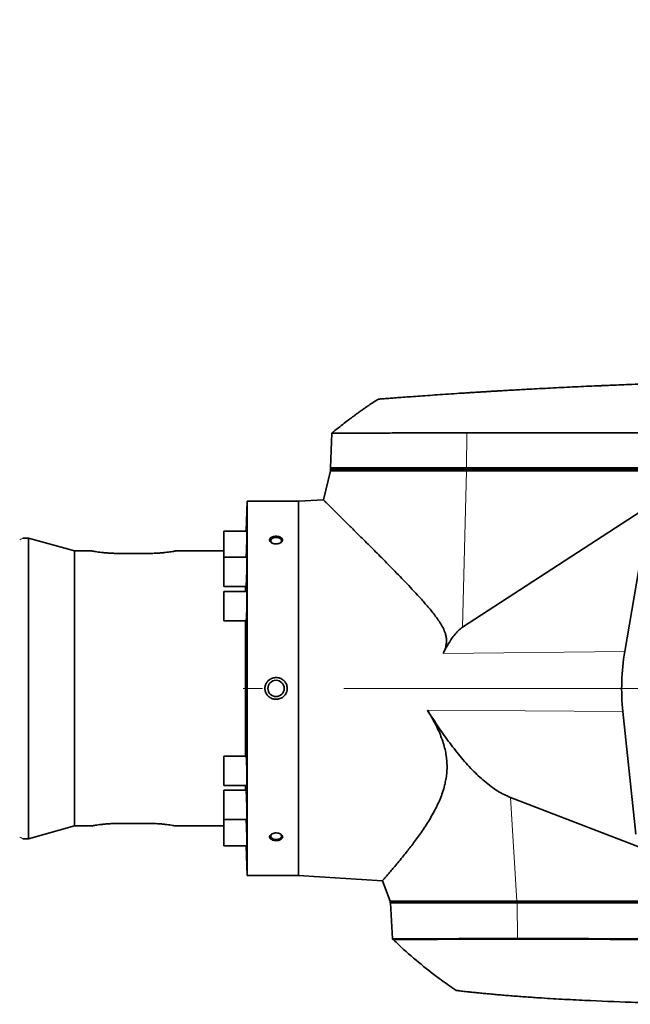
# Model space of a CAD drawing. Header units: millimetres. Extents: x 0 to 12118, y 0 to 8400.
# Tile 73 of 127: x 7615 to 7997, y 1549 to 2165. Entities that reach past the tile are written whole.
import ezdxf

# ---------------------------------------------------------------- set-up
doc = ezdxf.new("R2010")
doc.units = ezdxf.units.MM
doc.header["$LTSCALE"] = 20
doc.linetypes.add('CENTERX2', pattern=[20.32, 12.7, -2.54, 2.54, -2.54])
doc.styles.add('SLDTEXTSTYLE0', font='TXT', dxfattribs={"width": 0.605})
doc.dimstyles.new('SLDDIMSTYLE9', dxfattribs={"dimtxt": 70, "dimasz": 70, "dimexe": 0, "dimexo": 0.0625, "dimgap": 17.5, "dimtad": 0, "dimtih": 1, "dimtoh": 1, "dimdec": 1, "dimrnd": 1e-09, "dimzin": 12, "dimdsep": 46, "dimtxsty": 'SLDTEXTSTYLE0', "dimsah": 1, "dimcen": 0, "dimadec": 0, "dimazin": 3, "dimtfac": 1, "dimtofl": 0, "dimtmove": 0, "dimatfit": 3, "dimfxl": 1, "dimfrac": 2, "dimtolj": 1, "dimtzin": 12, "dimarcsym": 0})

# ---------------------------------------------------------------- blocks, each defined once
blk = doc.blocks.new('_D_52')
at = {"color": 7, "linetype": 'Continuous', "lineweight": 0}
for p, q in [((7181.99, 2122.19), (7643.47, 2581.32)), ((7643.47, 2581.32), (8689.06, 2581.32)), ((6804.86, 1746.97), (7181.99, 2122.19))]:
    blk.add_line(p, q, dxfattribs=at)
at = {"color": 7, "linetype": 'Continuous', "lineweight": 18}
blk.add_solid([(7181.99, 2122.19), (7238.67, 2164.47), (7224.57, 2178.65)], dxfattribs=at)
at = {"color": 7, "linetype": 'Continuous', "lineweight": 18, "char_height": 70, "attachment_point": 1, "style": 'SLDTEXTSTYLE0'}
for s, insert in [('R532', (7673.47, 2886.42)), ('Smallest circumscribed', (7673.47, 2778.99)), ('radius axis 1 front side.', (7673.47, 2671.56))]:
    blk.add_mtext(s, dxfattribs=dict(at, insert=insert))

msp = doc.modelspace()

# ---------------------------------------------------------------- linework, layer by layer
at = {"color": 7, "linetype": 'Continuous', "lineweight": 35}
for p, q in [((7810.147828, 1906.602387), (7809.392318, 1884.967397)), ((7809.357397, 1883.967397), (7809.357397, 1882.967397)), ((7894.427193, 1883.967397), (7809.357397, 1883.967397)), ((7809.392318, 1884.967397), (7809.453481, 1883.967397)), ((7894.448318, 1884.967397), (7809.392318, 1884.967397)), ((8042.094125, 1883.967397), (7894.427193, 1883.967397)), ((8037.158097, 1884.967397), (7894.448318, 1884.967397)), ((7809.357397, 1882.967397), (7804.921639, 1864.908224)), ((7809.357397, 1882.967397), (7894.427193, 1882.967397)), ((8041.605315, 1882.44658), (7891.918436, 1785.254023)), ((7894.427193, 1882.967397), (8042.094125, 1882.967397)), ((7757.270095, 1863.967397), (7756.618844, 1845.318013)), ((7789.357397, 1863.967397), (7757.270095, 1863.967397)), ((7757.270095, 1629.967397), (7757.270095, 1863.967397)), ((7804.939557, 1864.920442), (7789.357397, 1863.967397)), ((7789.357397, 1863.967397), (7789.357397, 1629.967397)), ((8006.468857, 1846.962683), (7993.367345, 1770.007132)), ((7620.510329, 1840.967397), (7617.455527, 1840.967397)), ((7649.357397, 1832.967397), (7620.510329, 1840.967397)), ((7620.510329, 1652.967397), (7620.510329, 1840.967397)), ((7757.100729, 1845.318013), (7742.770095, 1845.318013)), ((7742.770095, 1845.318013), (7742.770095, 1828.949395)), ((7615.08191, 1839.975425), (7615.07028, 1839.967397)), ((7660.044238, 1832.967397), (7649.357397, 1832.967397)), ((7649.357397, 1660.967397), (7649.357397, 1832.967397)), ((7696.357397, 1831.411394), (7676.357397, 1831.411394)), ((7742.770095, 1832.967397), (7712.670556, 1832.967397)), ((7757.100729, 1828.949395), (7742.770095, 1828.949395)), ((7742.770095, 1828.949395), (7742.770095, 1810.649395)), ((7742.770095, 1810.649395), (7756.563076, 1810.649395)), ((7756.187551, 1807.617397), (7756.187551, 1810.649395)), ((7756.949319, 1807.617397), (7742.770095, 1807.617397)), ((7742.770095, 1807.617397), (7742.770095, 1789.317397)), ((7742.770095, 1789.317397), (7756.63272, 1789.317397)), ((7756.187551, 1704.617397), (7756.187551, 1789.317397)), ((7992.180052, 1732.542741), (8000.282276, 1655.864123)), ((7756.63451, 1704.617397), (7742.770095, 1704.617397)), ((7742.770095, 1704.617397), (7742.770095, 1686.317397)), ((7742.770095, 1686.317397), (7757.100729, 1686.317397)), ((7756.565692, 1683.285398), (7742.770095, 1683.285398)), ((7742.770095, 1683.285398), (7742.770095, 1664.985398)), ((7756.187551, 1683.285398), (7756.187551, 1686.317397)), ((7921.847726, 1678.870945), (8090.206861, 1613.967397)), ((7696.357397, 1662.523399), (7676.357397, 1662.523399)), ((7742.770095, 1664.985398), (7757.100729, 1664.985398)), ((7742.770095, 1664.985398), (7742.770095, 1648.61678)), ((7620.510329, 1652.967397), (7649.357397, 1660.967397)), ((7649.357397, 1660.967397), (7660.044238, 1660.967397)), ((7712.670556, 1660.967397), (7742.770095, 1660.967397)), ((7615.08191, 1653.959368), (7615.07028, 1653.967397)), ((7617.455527, 1652.967397), (7620.510329, 1652.967397)), ((7742.770095, 1648.61678), (7757.100729, 1648.61678)), ((7756.618844, 1648.61678), (7757.270095, 1629.967397)), ((7757.270095, 1629.967397), (7789.357397, 1629.967397)), ((7789.357397, 1629.967397), (7841.859979, 1626.756201)), ((7841.844714, 1626.765374), (7846.757397, 1613.967397)), ((7846.757397, 1613.967397), (7846.757397, 1612.967397)), ((7925.984288, 1613.967397), (7846.757397, 1613.967397)), ((8090.206861, 1613.967397), (7925.984288, 1613.967397)), ((7925.984288, 1612.967397), (7846.757397, 1612.967397)), ((7846.91462, 1612.967397), (7848.100654, 1590.336527)), ((8141.946783, 1612.967397), (7925.984288, 1612.967397)), ((7848.027872, 1590.407166), (7848.671308, 1589.796413)), ((7926.257067, 1590.632704), (7926.268688, 1590.63249))]:
    msp.add_line(p, q, dxfattribs=at)
at = {"color": 8, "linetype": 'Continuous', "lineweight": 18}
for p, q in [((7894.527895, 1906.806464), (7894.448318, 1884.967397)), ((7894.427193, 1883.967397), (7894.427193, 1882.967397)), ((7894.448318, 1884.967397), (7894.4547, 1883.967397)), ((7891.918436, 1785.254023), (7894.427193, 1882.967397)), ((7993.367345, 1770.007132), (7879.816311, 1768.7713)), ((7992.180052, 1732.542741), (7869.976119, 1733.375895)), ((7921.847726, 1678.870945), (7925.984288, 1613.967397)), ((7925.984288, 1612.967397), (7925.984288, 1613.967397)), ((7926.257067, 1590.632704), (7926.063378, 1612.967397)), ((7926.352889, 1589.999737), (7926.268688, 1590.63249))]:
    msp.add_line(p, q, dxfattribs=at)
at = {"color": 7, "linetype": 'CENTERX2', "lineweight": 18}
msp.add_line((8478.081198, 1746.967397), (7754.798267, 1746.967397), dxfattribs=at)
at = {"color": 7, "linetype": 'Continuous', "lineweight": 35, "flags": 128}
for points in [[(8037.237189, 1906.673352), (8009.705454, 1906.700789), (7952.116671, 1906.752817), (7894.527895, 1906.806464)], [(7777.870362, 1837.899707), (7778.203763, 1838.161824), (7778.653358, 1838.785788), (7778.745784, 1839.464813), (7778.471026, 1840.125316), (7777.858858, 1840.695721), (7776.975618, 1841.114217), (7775.917019, 1841.335451), (7774.797776, 1841.335451), (7773.739176, 1841.114217), (7772.855936, 1840.695721), (7772.243768, 1840.125316), (7771.96901, 1839.464813), (7772.061436, 1838.785788), (7772.511031, 1838.161824), (7773.177127, 1837.705687)], [(7773.177127, 1656.229106), (7772.855936, 1656.042731), (7772.243768, 1655.472326), (7771.96901, 1654.811823), (7772.061436, 1654.132798), (7772.511031, 1653.508834), (7773.269074, 1653.007547), (7774.253419, 1652.68326), (7775.357397, 1652.571113)], [(7775.357397, 1652.571113), (7776.461375, 1652.68326), (7777.44572, 1653.007547), (7778.203763, 1653.508834), (7778.653358, 1654.132798), (7778.745784, 1654.811823), (7778.471026, 1655.472326), (7777.858858, 1656.042731), (7777.761351, 1656.104591)]]:
    msp.add_lwpolyline(points, dxfattribs=at)
at = {"color": 7, "linetype": 'Continuous', "lineweight": 35}
msp.add_circle((7775.357397, 1746.967397), 5.1, dxfattribs=at)
msp.add_ellipse((8129.206108, 1746.967397), major_axis=(137.786038, 0), ratio=0.9981278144, start_param=2.9732714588, end_param=3.2466710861, dxfattribs=at)
for points, knots in [([(8150.357397, 1939.967397), (8143.903194, 1939.958418), (8131.356054, 1939.940963), (8113.077665, 1939.80582), (8095.883773, 1939.608252), (8079.774534, 1939.354655), (8064.750005, 1939.059976), (8050.810159, 1938.735985), (8038.029842, 1938.396117), (8026.394588, 1938.051164), (8015.889896, 1937.710733), (8006.426343, 1937.380382), (7998.280712, 1937.077789), (7991.374516, 1936.808284), (7985.812724, 1936.582674), (7982.258442, 1936.433983), (7980.446538, 1936.357066), (7979.92864, 1936.335013), (7979.421439, 1936.31335), (7978.924935, 1936.292082), (7978.439128, 1936.271212), (7975.821447, 1936.158443), (7971.068514, 1935.949298), (7964.177193, 1935.634149), (7957.286425, 1935.307115), (7950.396232, 1934.968197), (7943.506634, 1934.617397), (7935.918452, 1934.217905), (7929.070121, 1933.843715), (7923.220879, 1933.514084), (7919.328826, 1933.290564), (7916.503578, 1933.125824), (7914.572555, 1933.012113), (7913.097441, 1932.924753), (7911.18832, 1932.810981), (7908.649862, 1932.658263), (7905.794482, 1932.484371), (7902.936925, 1932.308266), (7900.187468, 1932.13693), (7897.412666, 1931.962078), (7894.64453, 1931.785715), (7890.403713, 1931.512576), (7884.769013, 1931.142555), (7877.9326, 1930.681573), (7871.426649, 1930.231923), (7865.330455, 1929.800874), (7859.727887, 1929.396424), (7854.686842, 1929.025735), (7850.271939, 1928.695803), (7846.540325, 1928.413077), (7843.539519, 1928.183175), (7841.290844, 1928.009388), (7839.909742, 1927.902025), (7839.297734, 1927.854293), (7839.412985, 1927.863279), (7839.436634, 1927.865122)], [0, 0, 0, 0, 0.0555846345, 0.1080579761, 0.1574200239, 0.2036707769, 0.2468102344, 0.2868383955, 0.3237552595, 0.3569152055, 0.3870870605, 0.4142708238, 0.4384664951, 0.4572869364, 0.4737933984, 0.4864049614, 0.4879237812, 0.4894118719, 0.4908692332, 0.4922958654, 0.4936917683, 0.495056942, 0.5148606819, 0.5346644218, 0.5544681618, 0.5742719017, 0.5940756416, 0.6138793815, 0.6397130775, 0.6531425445, 0.664333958, 0.6732873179, 0.6775153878, 0.6809930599, 0.6860135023, 0.6939862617, 0.7028940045, 0.7106509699, 0.7186397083, 0.7266321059, 0.7346762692, 0.7427169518, 0.7637641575, 0.7847353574, 0.8056614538, 0.8267211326, 0.8477294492, 0.8686399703, 0.8897068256, 0.9106943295, 0.931617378, 0.9527003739, 0.9736621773, 0.9945956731, 1, 1, 1, 1]), ([(7839.357311, 1927.858939), (7838.24386, 1927.171945), (7836.198455, 1925.90994), (7833.493154, 1924.114823), (7831.429684, 1922.703877), (7829.986113, 1921.694094), (7828.825625, 1920.872021), (7827.563251, 1919.967563), (7825.872392, 1918.738533), (7823.701879, 1917.133715), (7821.019934, 1915.113674), (7817.787431, 1912.631325), (7814.109315, 1909.757548), (7811.516177, 1907.689322), (7810.183613, 1906.6265)], [0, 0, 0, 0, 0.1087000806, 0.1996816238, 0.2697282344, 0.3163987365, 0.3460560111, 0.3878930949, 0.4454302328, 0.5197382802, 0.61217727, 0.7244034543, 0.8583762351, 1, 1, 1, 1]), ([(7894.527895, 1906.806464), (7892.168296, 1906.800427), (7887.449098, 1906.788353), (7880.426435, 1906.770953), (7873.48527, 1906.753499), (7866.512026, 1906.736002), (7859.621514, 1906.719014), (7852.815439, 1906.702168), (7846.313455, 1906.686404), (7840.229727, 1906.671536), (7834.660384, 1906.658221), (7829.574501, 1906.645915), (7824.976333, 1906.635046), (7820.950305, 1906.625414), (7817.55568, 1906.617494), (7814.764681, 1906.610901), (7812.584299, 1906.605855), (7811.086582, 1906.602341), (7810.25516, 1906.60044), (7810.219802, 1906.600421), (7810.204347, 1906.600413)], [0, 0, 0, 0, 0.0516491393, 0.1032982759, 0.1561818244, 0.2090653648, 0.2657592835, 0.3224531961, 0.3807941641, 0.439135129, 0.495829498, 0.5525238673, 0.610865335, 0.6692068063, 0.7259012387, 0.782595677, 0.8409372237, 0.899278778, 0.9559731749, 1, 1, 1, 1]), ([(7804.940589, 1864.903566), (7804.935262, 1864.908819), (7804.848334, 1864.994527), (7805.182964, 1864.664615), (7805.959049, 1863.899261), (7807.227487, 1862.648036), (7808.845919, 1861.050792), (7810.870258, 1859.051795), (7813.526256, 1856.426873), (7816.907805, 1853.081211), (7821.128092, 1848.898048), (7825.84521, 1844.211947), (7831.605713, 1838.469606), (7838.463442, 1831.603772), (7846.513878, 1823.459222), (7855.011474, 1814.757832), (7862.49012, 1806.845705), (7868.668677, 1799.991316), (7873.452398, 1794.328214), (7877.212104, 1789.280022), (7879.800843, 1784.884445), (7881.145263, 1781.704462), (7881.836824, 1778.747873), (7881.977528, 1776.141948), (7881.61877, 1773.511897), (7880.872629, 1771.045991), (7880.154342, 1769.499222), (7879.816311, 1768.7713)], [0, 0, 0, 0, 0.00285107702, 0.04652002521, 0.09019074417, 0.12930098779, 0.16841390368, 0.20848833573, 0.24856632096, 0.30132427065, 0.35409209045, 0.40835688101, 0.46263005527, 0.53599571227, 0.60937946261, 0.68478049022, 0.76019050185, 0.80234236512, 0.84458145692, 0.88676495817, 0.90837880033, 0.9299334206, 0.94402268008, 0.95848979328, 0.97259724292, 0.98710403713, 1, 1, 1, 1]), ([(7617.45875, 1840.967397), (7617.399354, 1840.96473), (7617.277264, 1840.959249), (7617.161075, 1840.921003), (7617.101412, 1840.901363)], [0, 0, 0, 0, 0.4864993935, 1, 1, 1, 1]), ([(7756.672557, 1828.949395), (7756.674847, 1828.984732), (7756.709119, 1829.513459), (7756.787506, 1831.332783), (7756.892739, 1834.161372), (7756.986041, 1837.312467), (7757.056013, 1840.303295), (7757.097453, 1842.853917), (7757.103834, 1844.572191), (7757.089322, 1845.378476), (7757.063977, 1845.24173), (7757.058243, 1845.210792)], [0, 0, 0, 0, 0.0097296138, 0.14557789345, 0.2814735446, 0.41736173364, 0.55319759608, 0.68896147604, 0.82466216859, 0.96033086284, 1, 1, 1, 1]), ([(7772.297893, 1841.332827), (7772.064222, 1841.142124), (7771.568703, 1840.737723), (7771.271137, 1839.969437), (7771.395094, 1839.156469), (7771.957316, 1838.403286), (7772.890276, 1837.794886), (7774.104266, 1837.401739), (7775.472502, 1837.278938), (7776.839331, 1837.450551), (7778.038725, 1837.898666), (7778.923687, 1838.562836), (7779.393657, 1839.353278), (7779.407487, 1840.172122), (7778.97696, 1840.931008), (7778.151884, 1841.556911), (7777.01429, 1841.989725), (7775.677469, 1842.184059), (7774.297202, 1842.109436), (7773.114874, 1841.808351), (7772.542783, 1841.475365), (7772.297893, 1841.332827)], [0, 0, 0, 0, 0.0474216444, 0.1005618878, 0.1530632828, 0.2054084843, 0.2582023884, 0.3118197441, 0.366260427, 0.4211899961, 0.4760902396, 0.5304399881, 0.5839194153, 0.63659336, 0.6889189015, 0.741516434, 0.7948574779, 0.8490629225, 0.9038899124, 0.9588590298, 1, 1, 1, 1]), ([(7676.357397, 1831.411394), (7675.456726, 1831.419724), (7673.629054, 1831.436627), (7670.977573, 1831.568829), (7668.455954, 1831.76509), (7666.17113, 1832.008601), (7664.145009, 1832.274652), (7662.474624, 1832.529613), (7661.174263, 1832.750086), (7660.354181, 1832.898908), (7659.974237, 1832.970457), (7660.029619, 1832.960049), (7660.044238, 1832.957301)], [0, 0, 0, 0, 0.1051256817, 0.2133246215, 0.3184459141, 0.4265598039, 0.532691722, 0.6418804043, 0.7482628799, 0.8578287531, 0.9624726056, 1, 1, 1, 1]), ([(7712.670556, 1832.957301), (7712.672438, 1832.957639), (7712.677082, 1832.958473), (7712.168558, 1832.863404), (7711.23881, 1832.697366), (7709.875494, 1832.471463), (7708.151039, 1832.215945), (7706.07095, 1831.953261), (7703.71867, 1831.716294), (7701.127071, 1831.531722), (7698.646309, 1831.427505), (7697.032436, 1831.416146), (7696.357397, 1831.411394)], [0, 0, 0, 0, 0.0702440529, 0.1734101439, 0.2795320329, 0.3834427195, 0.4902574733, 0.5961227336, 0.7050161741, 0.811509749, 0.9211596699, 1, 1, 1, 1]), ([(7756.563076, 1810.657805), (7756.563447, 1810.655008), (7756.586158, 1810.483584), (7756.656376, 1811.094731), (7756.761174, 1812.529431), (7756.869977, 1814.907196), (7756.966651, 1817.804418), (7757.04271, 1820.936818), (7757.090554, 1823.932251), (7757.10662, 1826.481664), (7757.087224, 1828.201532), (7757.053116, 1829.009107), (7757.019072, 1828.87276), (7757.011331, 1828.84176)], [0, 0, 0, 0, 0.0017810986, 0.1091519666, 0.2165944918, 0.3240833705, 0.4315760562, 0.5390338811, 0.6464362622, 0.7537852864, 0.8611023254, 0.9684195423, 1, 1, 1, 1]), ([(7756.63272, 1789.324752), (7756.633141, 1789.322305), (7756.662722, 1789.150721), (7756.738494, 1789.761047), (7756.845603, 1791.19435), (7756.946455, 1793.571662), (7757.027729, 1796.468244), (7757.082551, 1799.599957), (7757.10565, 1802.595123), (7757.095545, 1805.145104), (7757.051426, 1806.866844), (7756.999487, 1807.676264), (7756.958655, 1807.540342), (7756.949319, 1807.509265)], [0, 0, 0, 0, 0.0015544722, 0.1089824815, 0.216464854, 0.3239609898, 0.4314297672, 0.5388457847, 0.646206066, 0.7535282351, 0.860842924, 0.9681832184, 1, 1, 1, 1]), ([(7891.918436, 1785.254023), (7891.477288, 1784.944091), (7889.99167, 1783.90036), (7887.803268, 1781.655724), (7885.082388, 1778.128711), (7882.395717, 1773.812444), (7880.678066, 1770.455499), (7879.816311, 1768.7713)], [0, 0, 0, 0, 0.0778872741, 0.2622948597, 0.4508069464, 0.7244666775, 1, 1, 1, 1]), ([(7782.357397, 1746.967397), (7782.354527, 1747.108933), (7782.33666, 1747.989878), (7781.943916, 1749.603489), (7780.722882, 1751.524755), (7778.910565, 1752.97424), (7776.676051, 1753.781722), (7774.25206, 1753.82205), (7772.104966, 1753.112298), (7770.376225, 1751.875225), (7769.086362, 1750.232163), (7768.434919, 1748.480713), (7768.376537, 1747.341034), (7768.357397, 1746.967397)], [0, 0, 0, 0, 0.019666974, 0.1224106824, 0.2254995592, 0.3308113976, 0.4390845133, 0.5497659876, 0.6614401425, 0.7471487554, 0.8417617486, 0.9481224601, 1, 1, 1, 1]), ([(7768.357397, 1746.967397), (7768.376821, 1746.590811), (7768.434367, 1745.475135), (7769.089703, 1743.684645), (7770.505653, 1741.89322), (7772.473458, 1740.629274), (7774.79624, 1740.053485), (7777.220583, 1740.269131), (7779.449655, 1741.278887), (7781.176499, 1742.960653), (7782.192211, 1744.961708), (7782.306789, 1746.352919), (7782.357397, 1746.967397)], [0, 0, 0, 0, 0.052295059, 0.1549299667, 0.2585861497, 0.3648440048, 0.4740164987, 0.5852165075, 0.6968734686, 0.8072302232, 0.9148564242, 1, 1, 1, 1]), ([(7841.86092, 1626.771597), (7841.895173, 1626.810222), (7841.965864, 1626.889938), (7842.645104, 1627.659464), (7843.76518, 1628.933272), (7845.328893, 1630.725825), (7847.271185, 1632.97424), (7849.555682, 1635.655634), (7852.170038, 1638.776198), (7855.481235, 1642.821812), (7859.553345, 1647.959642), (7864.395996, 1654.454384), (7869.404175, 1661.736445), (7874.052334, 1669.515307), (7877.398415, 1676.393035), (7879.507632, 1681.962655), (7880.730927, 1686.072814), (7881.583741, 1690.041558), (7882.104401, 1693.855786), (7882.304266, 1697.805168), (7882.154712, 1701.829839), (7881.64308, 1705.859178), (7880.790724, 1709.898186), (7879.599471, 1713.950262), (7877.610965, 1719.304114), (7874.517753, 1725.86456), (7871.496725, 1730.860988), (7869.976119, 1733.375895)], [0, 0, 0, 0, 0.040823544, 0.084252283, 0.1289543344, 0.1736599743, 0.217163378, 0.2606707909, 0.3050992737, 0.3495317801, 0.412913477, 0.476305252, 0.5415106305, 0.6066991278, 0.663038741, 0.6915975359, 0.7201483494, 0.7430324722, 0.7659119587, 0.7894088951, 0.8129029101, 0.8358228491, 0.8587449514, 0.8823594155, 0.9059789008, 0.9526753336, 1, 1, 1, 1]), ([(7869.976119, 1733.375895), (7872.073413, 1730.09887), (7876.267756, 1723.545206), (7883.007502, 1713.965328), (7890.181019, 1704.657925), (7897.669425, 1696.191069), (7904.286573, 1689.905957), (7909.720639, 1685.601578), (7913.811009, 1682.847091), (7917.846902, 1680.555082), (7920.510634, 1679.433791), (7921.847726, 1678.870945)], [0, 0, 0, 0, 0.1530008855, 0.30598373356, 0.46037020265, 0.61467387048, 0.74966240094, 0.81815945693, 0.88662954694, 0.94309236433, 1, 1, 1, 1]), ([(7756.951046, 1686.324308), (7756.951486, 1686.322008), (7756.984348, 1686.150148), (7757.033425, 1686.760396), (7757.086723, 1688.192992), (7757.106108, 1690.568231), (7757.092413, 1693.461501), (7757.046157, 1696.590544), (7756.971761, 1699.585478), (7756.87565, 1702.137949), (7756.768991, 1703.863527), (7756.683371, 1704.675849), (7756.643626, 1704.539947), (7756.63451, 1704.508777)], [0, 0, 0, 0, 0.0014575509, 0.1089220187, 0.2163323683, 0.3236879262, 0.4310080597, 0.538324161, 0.6456689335, 0.7530654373, 0.8605182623, 0.968009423, 1, 1, 1, 1]), ([(7757.013646, 1664.99335), (7757.014079, 1664.990705), (7757.042162, 1664.818948), (7757.075792, 1665.430129), (7757.105152, 1666.864318), (7757.09822, 1669.239913), (7757.059128, 1672.13333), (7756.990363, 1675.262508), (7756.898667, 1678.257546), (7756.792253, 1680.809789), (7756.684843, 1682.533976), (7756.604358, 1683.344743), (7756.572872, 1683.208357), (7756.565692, 1683.177258)], [0, 0, 0, 0, 0.0016803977, 0.1091032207, 0.2164694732, 0.3237946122, 0.4311082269, 0.5384437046, 0.645827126, 0.7532677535, 0.8607526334, 0.9682481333, 1, 1, 1, 1]), ([(7676.357397, 1662.523399), (7675.456726, 1662.515069), (7673.629054, 1662.498167), (7670.977573, 1662.365964), (7668.455954, 1662.169703), (7666.17113, 1661.926192), (7664.145009, 1661.660141), (7662.474624, 1661.40518), (7661.174263, 1661.184707), (7660.354181, 1661.035885), (7659.974237, 1660.964336), (7660.029619, 1660.974745), (7660.044238, 1660.977492)], [0, 0, 0, 0, 0.1051256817, 0.2133246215, 0.3184459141, 0.4265598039, 0.532691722, 0.6418804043, 0.7482628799, 0.8578287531, 0.9624726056, 1, 1, 1, 1]), ([(7712.670556, 1660.977492), (7712.672438, 1660.977154), (7712.677082, 1660.97632), (7712.168558, 1661.071389), (7711.23881, 1661.237427), (7709.875494, 1661.46333), (7708.151039, 1661.718848), (7706.07095, 1661.981533), (7703.71867, 1662.2185), (7701.127071, 1662.403071), (7698.646309, 1662.507288), (7697.032436, 1662.518647), (7696.357397, 1662.523399)], [0, 0, 0, 0, 0.0702440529, 0.1734101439, 0.2795320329, 0.3834427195, 0.4902574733, 0.5961227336, 0.7050161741, 0.811509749, 0.9211596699, 1, 1, 1, 1]), ([(7757.060977, 1648.625789), (7757.061354, 1648.622793), (7757.083001, 1648.451173), (7757.099399, 1649.063316), (7757.103233, 1650.498921), (7757.07036, 1652.875825), (7757.007996, 1655.767075), (7756.92041, 1658.90693), (7756.817311, 1661.864235), (7756.728413, 1664.007483), (7756.68248, 1664.771934), (7756.669653, 1664.985398)], [0, 0, 0, 0, 0.0023992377, 0.1374363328, 0.2724154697, 0.4073709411, 0.5423448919, 0.6773733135, 0.8124733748, 0.9476351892, 1, 1, 1, 1]), ([(7772.198127, 1652.672626), (7772.473185, 1652.503179), (7773.060031, 1652.141657), (7774.278744, 1651.829665), (7775.651136, 1651.749186), (7777.007039, 1651.941163), (7778.173031, 1652.385592), (7779.009042, 1653.034636), (7779.421251, 1653.812484), (7779.376217, 1654.630722), (7778.891346, 1655.401164), (7778.020774, 1656.041987), (7776.850153, 1656.479595), (7775.499331, 1656.655155), (7774.119727, 1656.537819), (7772.877347, 1656.137246), (7771.925505, 1655.506935), (7771.372998, 1654.731717), (7771.278826, 1653.913377), (7771.58446, 1653.199256), (7772.015744, 1652.829142), (7772.198127, 1652.672626)], [0, 0, 0, 0, 0.0474447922, 0.1012254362, 0.1557540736, 0.2107117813, 0.2655691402, 0.3198188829, 0.3731824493, 0.4257801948, 0.478107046, 0.5307809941, 0.5842358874, 0.6385425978, 0.6934188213, 0.7483670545, 0.8028521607, 0.8565010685, 0.9092997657, 0.9616442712, 1, 1, 1, 1]), ([(7617.101412, 1653.03343), (7617.161075, 1653.01379), (7617.277264, 1652.975544), (7617.399354, 1652.970063), (7617.45875, 1652.967397)], [0, 0, 0, 0, 0.5135006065, 1, 1, 1, 1]), ([(7848.137106, 1590.338437), (7848.17364, 1590.338664), (7848.25174, 1590.339148), (7849.196432, 1590.345236), (7850.766126, 1590.352513), (7852.984396, 1590.358273), (7855.857103, 1590.369409), (7859.350027, 1590.390104), (7863.395618, 1590.410847), (7867.985576, 1590.426107), (7873.14991, 1590.445112), (7878.808424, 1590.470871), (7884.860328, 1590.495191), (7891.306684, 1590.517434), (7898.178307, 1590.537505), (7906.261094, 1590.580775), (7913.89662, 1590.56842), (7920.889439, 1590.660246), (7924.467945, 1590.641884), (7926.257067, 1590.632704)], [0, 0, 0, 0, 0.0535467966, 0.1144692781, 0.1736689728, 0.2328686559, 0.2937881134, 0.3547075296, 0.413910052, 0.4731125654, 0.5340356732, 0.5949587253, 0.6541516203, 0.7133445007, 0.7742569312, 0.8351693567, 0.9170128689, 0.9585094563, 1, 1, 1, 1]), ([(7848.731635, 1589.857476), (7849.847732, 1588.763365), (7854.868223, 1583.841775), (7864.386488, 1575.722811), (7876.262879, 1566.203915), (7884.274003, 1560.648219), (7887.789243, 1558.210408)], [0, 0, 0, 0, 0.0931541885, 0.4190314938, 0.7450739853, 1, 1, 1, 1]), ([(7926.268688, 1590.63249), (7932.85004, 1590.657713), (7946.011962, 1590.708156), (7965.755731, 1590.529449), (8005.239389, 1590.396277), (8051.354775, 1590.173877), (8097.495499, 1590.005637), (8123.919908, 1589.949711), (8137.132189, 1589.909738), (8143.738329, 1589.889752)], [0, 0, 0, 0, 0.0907946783, 0.181578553, 0.2723574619, 0.635472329, 0.8177361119, 0.9088680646, 1, 1, 1, 1]), ([(8077.357397, 1549.467397), (8064.014435, 1549.527066), (8037.328449, 1549.646406), (8001.01023, 1550.5484), (7973.225721, 1551.648329), (7956.374626, 1552.519852), (7946.747507, 1553.081733), (7940.449168, 1553.479396), (7935.066323, 1553.84161), (7930.618654, 1554.155687), (7926.190955, 1554.483851), (7921.890888, 1554.818377), (7917.75982, 1555.155154), (7913.80793, 1555.492183), (7910.007841, 1555.830975), (7906.434871, 1556.16363), (7903.123934, 1556.484775), (7900.084827, 1556.791083), (7897.308814, 1557.081206), (7894.862592, 1557.345612), (7892.767945, 1557.578797), (7891.020958, 1557.778275), (7889.616419, 1557.942123), (7888.579952, 1558.065123), (7887.959097, 1558.139635), (7887.689521, 1558.172191), (7887.746224, 1558.165349), (7887.756441, 1558.164117)], [0, 0, 0, 0, 0.1811701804, 0.362341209, 0.4932470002, 0.5587143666, 0.5914486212, 0.6241908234, 0.6443954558, 0.6647555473, 0.6855621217, 0.7065155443, 0.7267247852, 0.7470727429, 0.7678577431, 0.7887930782, 0.8091647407, 0.829678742, 0.8506410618, 0.8717575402, 0.892097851, 0.9125794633, 0.933504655, 0.9545823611, 0.974965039, 0.9954891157, 1, 1, 1, 1])]:
    msp.add_open_spline(points, degree=3, knots=knots, dxfattribs=at)
at = {"color": 8, "linetype": 'Continuous', "lineweight": 18}
for points, knots in [([(7617.455527, 1840.966163), (7617.396469, 1840.9447), (7617.27713, 1840.901328), (7616.425919, 1840.565517), (7615.533539, 1840.173714), (7615.08191, 1839.975425)], [0, 0, 0, 0, 0.3260863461, 0.6589354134, 1, 1, 1, 1]), ([(7615.08191, 1653.959368), (7615.533536, 1653.76108), (7616.425909, 1653.369279), (7617.27713, 1653.033466), (7617.396469, 1652.990094), (7617.455527, 1652.96863)], [0, 0, 0, 0, 0.34106281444, 0.67391047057, 1, 1, 1, 1]), ([(7848.672391, 1589.796418), (7848.793265, 1589.797349), (7849.035392, 1589.799214), (7851.00956, 1589.805889), (7854.12863, 1589.809547), (7858.473237, 1589.827477), (7863.952069, 1589.848618), (7870.491711, 1589.861027), (7878.008589, 1589.887257), (7886.397745, 1589.907704), (7894.78347, 1589.926884), (7902.858995, 1589.949133), (7910.432162, 1589.973688), (7918.270301, 1589.983025), (7923.656513, 1589.994162), (7926.352889, 1589.999737)], [0, 0, 0, 0, 0.0829270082, 0.1661158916, 0.2497660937, 0.3327839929, 0.4160296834, 0.4996628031, 0.5826443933, 0.6659509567, 0.7495494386, 0.8117874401, 0.8741190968, 0.936983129, 1, 1, 1, 1]), ([(7926.352889, 1589.999737), (7935.414398, 1590.026519), (7953.537392, 1590.080083), (7980.722938, 1589.874838), (8007.908027, 1589.812466), (8038.113712, 1589.721707), (8071.339932, 1589.631776), (8107.586687, 1589.543685), (8131.751123, 1589.50255), (8143.833341, 1589.481983)], [0, 0, 0, 0, 0.1250005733, 0.2500008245, 0.3750007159, 0.5000005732, 0.6666670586, 0.8333335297, 1, 1, 1, 1])]:
    msp.add_open_spline(points, degree=3, knots=knots, dxfattribs=at)

# ---------------------------------------------------------------- dimensions: what is measured, and where the dimension line sits
at = {"color": 7, "linetype": 'Continuous', "lineweight": 18}
dim = msp.add_radius_dim(center=(6804.857394, 1746.967397), mpoint=(7181.994987, 2122.188979), text='<>\\PSmallest circumscribed \\Pradius axis 1 front side.', dimstyle='SLDDIMSTYLE9', dxfattribs=at)
dim.commit()
dim.dimension.update_dxf_attribs({"geometry": '_D_52', "text_midpoint": (8181.263544, 2742.467169), "dimtype": 164})

doc.saveas('drawing.dxf')
